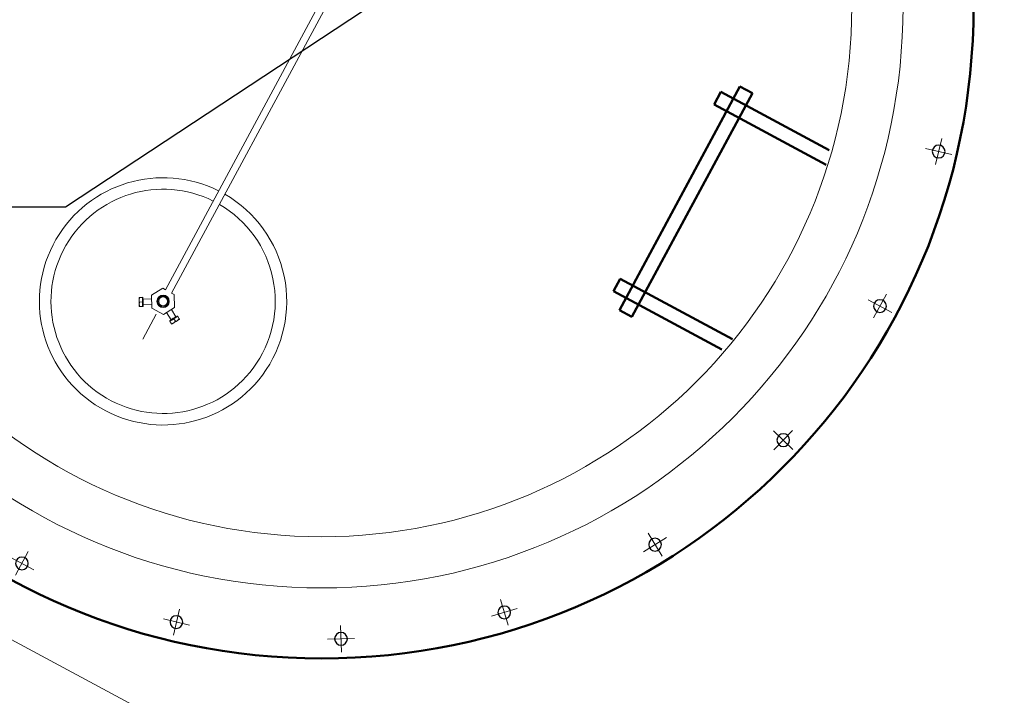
# Model space of a CAD drawing. Header units: centimetres. Extents: x 1590 to 6442358, y 1327 to 6703124.
# Tile 11 of 79: x 1885.015 to 1886.409, y 1553.739 to 1554.695. Entities that reach past the tile are written whole.
import ezdxf

# ---------------------------------------------------------------- set-up
doc = ezdxf.new("R2010")
doc.units = ezdxf.units.CM
doc.linetypes.add('DASHDOT', pattern=[1, 0.5, -0.25, 0, -0.25])
doc.linetypes.add('HIDDEN', pattern=[9.525, 6.35, -3.175])
for name, color, linetype, lineweight in [('0_RAMKA', 7, 'Continuous', 25), ('Osie', 130, 'DASHDOT', 13), ('Rysunek', 7, 'Continuous', 25), ('S_WODA PPOŻ', 160, 'Continuous', 50), ('Wymiary', 5, 'Continuous', 13)]:
    doc.layers.add(name, color=color, linetype=linetype, lineweight=lineweight)
doc.layers.add('TZ.430.7812.2024$0$rzędna-Atr2', color=7, linetype='Continuous')

# ---------------------------------------------------------------- blocks, each defined once
blk = doc.blocks.new('TZ.430.7812.2024')
at = {"layer": 'TZ.430.7812.2024$0$rzędna-Atr2', "color": 7, "flags": 128}
blk.add_lwpolyline([(6442297.64, 5667479.08), (6442295.41, 5667477.61), (6442292.989, 5667477.61)], dxfattribs=at)
blk = doc.blocks.new('*U1759')
at = {"layer": 'Osie', "ltscale": 200}
for p, q in [((0, -19), (0, 19)), ((-19, 0), (19, 0))]:
    blk.add_line(p, q, dxfattribs=at)
at = {"layer": 'Rysunek', "ltscale": 200}
blk.add_circle((0, 0), 9, dxfattribs=at)
blk = doc.blocks.new('*U1758')
at = {"color": 0, "linetype": 'ByBlock', "lineweight": -2, "transparency": 16777216}
for p, rotation in [((45456.8, 5542.5, 16.3), 180), ((45456.8, 5542.5, 16.3), 180), ((45456.8, 5542.5, 16.3), 180), ((45456.8, 5542.5, 16.3), 180), ((45456.8, 5542.5, 16.3), 180), ((45426.2, 5310.5, 16.3), 165), ((45426.2, 5310.5, 16.3), 165), ((45426.2, 5310.5, 16.3), 165), ((45426.2, 5310.5, 16.3), 165), ((45426.2, 5310.5, 16.3), 165), ((45336.7, 5094.3, 16.3), 150), ((45336.7, 5094.3, 16.3), 150), ((45336.7, 5094.3, 16.3), 150), ((45336.7, 5094.3, 16.3), 150), ((45336.7, 5094.3, 16.3), 150), ((45194.2, 4908.7, 16.3), 135), ((45194.2, 4908.7, 16.3), 135), ((45194.2, 4908.7, 16.3), 135), ((45194.2, 4908.7, 16.3), 135), ((45194.2, 4908.7, 16.3), 135), ((45008.6, 4766.2, 16.3), 120), ((45008.6, 4766.2, 16.3), 120), ((45008.6, 4766.2, 16.3), 120), ((45008.6, 4766.2, 16.3), 120), ((45008.6, 4766.2, 16.3), 120), ((44792.4, 4676.7, 16.3), 105), ((44792.4, 4676.7, 16.3), 105), ((44792.4, 4676.7, 16.3), 105), ((44792.4, 4676.7, 16.3), 105), ((44792.4, 4676.7, 16.3), 105), ((44560.4, 4646.1, 16.3), 90), ((44560.4, 4646.1, 16.3), 90), ((44560.4, 4646.1, 16.3), 90), ((44560.4, 4646.1, 16.3), 90), ((44560.4, 4646.1, 16.3), 90)]:
    blk.add_blockref('*U1759', p, dxfattribs=dict(at, rotation=rotation))
at = {"layer": 'Wymiary', "color": 0, "linetype": 'ByBlock', "lineweight": -2, "transparency": 16777216}
for p, rotation in [((45456.8, 5542.5, 16.3), 180), ((45426.2, 5310.5, 16.3), 165), ((45336.7, 5094.3, 16.3), 150), ((45194.2, 4908.7, 16.3), 135), ((45008.6, 4766.2, 16.3), 120), ((44328.4, 4676.7, 16.3), 74.99999999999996), ((44792.4, 4676.7, 16.3), 105), ((44560.4, 4646.1, 16.3), 90)]:
    blk.add_blockref('*U1759', p, dxfattribs=dict(at, rotation=rotation))
blk = doc.blocks.new('G$C1775DE5A')
at = {"lineweight": 5, "ltscale": 600}
for p, q in [((-1304.6, 654.4, -33.4), (-1304.6, 1358.4, -33.4)), ((-1294.6, 654.4, -33.4), (-1294.6, 1358.4, -33.4)), ((-1308.8, 654.4, -33.4), (-1318, 638.4, -33.4)), ((-1304.6, 654.4, -33.4), (-1308.8, 654.4, -33.4)), ((-1290.3, 654.4, -33.4), (-1294.6, 654.4, -33.4)), ((-1281.1, 638.4, -33.4), (-1290.3, 654.4, -33.4)), ((-1331.6, 627.4, -33.4), (-1332.1, 627.1, -33.4)), ((-1328, 629.5, -33.4), (-1331.6, 627.4, -33.4)), ((-1327.5, 629.8, -33.4), (-1328, 629.5, -33.4)), ((-1328, 629.5, -33.4), (-1326.4, 626.7, -33.4)), ((-1315.4, 633.9, -33.4), (-1325.9, 627.8, -33.4)), ((-1318, 638.4, -33.4), (-1308.8, 622.4, -33.4)), ((-1290.3, 622.4, -33.4), (-1281.1, 638.4, -33.4)), ((-1273.2, 627.8, -33.4), (-1283.7, 633.9, -33.4)), ((-1272.7, 626.7, -33.4), (-1271.1, 629.5, -33.4)), ((-1271.1, 629.5, -33.4), (-1271.6, 629.8, -33.4)), ((-1271.1, 629.5, -33.4), (-1267.5, 627.4, -33.4)), ((-1267.5, 627.4, -33.4), (-1268.7, 624.3, -33.4)), ((-1324.8, 623.8, -33.4), (-1328.3, 621.8, -33.4)), ((-1325.1, 616.2, -33.4), (-1327.2, 618.7, -33.4)), ((-1326.4, 626.7, -33.4), (-1324.8, 623.8, -33.4)), ((-1321.5, 618.2, -33.4), (-1325.1, 616.2, -33.4)), ((-1324.8, 623.8, -33.4), (-1323.1, 621, -33.4)), ((-1323.1, 621, -33.4), (-1321.5, 618.2, -33.4)), ((-1321.9, 620.9, -33.4), (-1311.4, 626.9, -33.4)), ((-1321.5, 618.2, -33.4), (-1321, 618.5, -33.4)), ((-1308.8, 622.4, -33.4), (-1290.3, 622.4, -33.4)), ((-1287.7, 626.9, -33.4), (-1277.2, 620.9, -33.4)), ((-1278.1, 618.5, -33.4), (-1277.6, 618.2, -33.4)), ((-1277.6, 618.2, -33.4), (-1276, 621, -33.4)), ((-1277.6, 618.2, -33.4), (-1274, 616.2, -33.4)), ((-1276, 621, -33.4), (-1274.3, 623.8, -33.4)), ((-1274.3, 623.8, -33.4), (-1272.7, 626.7, -33.4)), ((-1274.3, 623.8, -33.4), (-1270.8, 621.8, -33.4)), ((-1274, 616.2, -33.4), (-1273.5, 615.9, -33.4)), ((-0.4, 115, 1.3), (-3101.9, 115, 0.8))]:
    blk.add_line(p, q, dxfattribs=at)
at = {"linetype": 'HIDDEN', "ltscale": 200}
for p, q in [((-1894, 933.4, -17.1), (-1894, 1293.4, -17.1)), ((-1874, 1293.4, -80.6), (-1894, 1293.4, -80.6)), ((-1874, 933.4, -45), (-1874, 1293.4, -45)), ((-1854, 1273.6, -45), (-2027.9, 1273.6, -45)), ((-1854, 1253.6, -52.5), (-1854, 1273.6, -52.5)), ((-1854, 1253.6, -17.1), (-2034.2, 1253.6, -17.1)), ((-1854, 973.4, -62.1), (-2034.2, 973.4, -62.1)), ((-1854, 953.4, -34.2), (-1854, 973.4, -62.1)), ((-1854, 953.4, -34.2), (-2027.9, 953.4, -34.2)), ((-1874, 933.4, -69.6), (-1894, 933.4, -69.6))]:
    blk.add_line(p, q, dxfattribs=at)
at = {"lineweight": 5, "ltscale": 600, "elevation": -33.4}
for points in [[(-1332.1, 627.1), (-1332, 627.1), (-1332, 626.9), (-1331.8, 626.7), (-1331.6, 626.4), (-1331.4, 626), (-1331.1, 625.5), (-1330.8, 624.9), (-1330.4, 624.3)], [(-1327.5, 629.8), (-1327.5, 629.7), (-1327.3, 629.4), (-1326.9, 628.8), (-1326.5, 628), (-1325.9, 627)], [(-1325.9, 627.8), (-1325.9, 627.8), (-1325.7, 627.5), (-1325.4, 626.9), (-1324.9, 626.1)], [(-1305.9, 632.3), (-1305.9, 632.4), (-1306.4, 633.3), (-1307, 634.2), (-1307.5, 635.1), (-1307.9, 635.9)], [(-1291.2, 635.9), (-1291.2, 635.8), (-1291.7, 635), (-1292.2, 634.1), (-1292.8, 633.1), (-1293.2, 632.3)], [(-1276.5, 621.3), (-1275.8, 622.5), (-1275.1, 623.8), (-1274.3, 625.1), (-1273.6, 626.4), (-1272.9, 627.5), (-1272.4, 628.5), (-1272, 629.2), (-1271.7, 629.6), (-1271.6, 629.8)], [(-1276.2, 622.6), (-1275.7, 623.6), (-1275.1, 624.6), (-1274.5, 625.6), (-1274, 626.5), (-1273.6, 627.2), (-1273.3, 627.7), (-1273.2, 627.8)], [(-1268.7, 624.3), (-1268.3, 624.9), (-1268, 625.5), (-1267.7, 626), (-1267.5, 626.4), (-1267.3, 626.7), (-1267.1, 626.9), (-1267.1, 627.1), (-1267, 627.1)], [(-1330.4, 624.3), (-1330.1, 623.6), (-1329.7, 622.9), (-1329.2, 622.2), (-1328.8, 621.5), (-1328.4, 620.8), (-1328, 620), (-1327.6, 619.3), (-1327.2, 618.7)], [(-1327.2, 618.7), (-1326.8, 618.1), (-1326.5, 617.5), (-1326.2, 617), (-1326, 616.6), (-1325.8, 616.3), (-1325.7, 616.1), (-1325.6, 615.9), (-1325.6, 615.9)], [(-1325.9, 627), (-1325.2, 625.8), (-1324.4, 624.5), (-1323.7, 623.2), (-1322.9, 621.9), (-1322.3, 620.8), (-1321.7, 619.8), (-1321.3, 619.1), (-1321.1, 618.7), (-1321, 618.5)], [(-1324.9, 626.1), (-1324.3, 625.1), (-1323.7, 624.1), (-1323.2, 623.1), (-1322.6, 622.2), (-1322.2, 621.5), (-1322, 621), (-1321.9, 620.9)], [(-1299.6, 617.7), (-1299.6, 577.7)], [(-1278.1, 618.5), (-1278.1, 618.6), (-1277.9, 618.9), (-1277.6, 619.4), (-1277.1, 620.3), (-1276.5, 621.3)], [(-1277.2, 620.9), (-1277.2, 620.9), (-1277, 621.2), (-1276.7, 621.8), (-1276.2, 622.6)], [(-1273.5, 615.9), (-1273.5, 615.9), (-1273.4, 616.1), (-1273.3, 616.3), (-1273.1, 616.6), (-1272.9, 617), (-1272.6, 617.5), (-1272.3, 618.1), (-1271.9, 618.7)], [(-1271.9, 618.7), (-1271.5, 619.3), (-1271.1, 620), (-1270.7, 620.8), (-1270.3, 621.5), (-1269.9, 622.2), (-1269.4, 622.9), (-1269, 623.6), (-1268.7, 624.3)]]:
    blk.add_lwpolyline(points, dxfattribs=at)
at = {"ltscale": 200}
blk.add_circle((-1299.6, 1111.9, 7.3), 922.3, dxfattribs=at)
at = {"lineweight": 5, "ltscale": 600}
for centre, radius in [((-1299.6, 1111.9, -9), 822.5), ((-1299.6, 1111.9, -9), 750), ((-1299.6, 638.4, -33.4), 8.75), ((-1299.6, 638.4, -33.4), 8.5), ((-1299.6, 638.4, -33.4), 7.5), ((-1299.6, 638.4, -33.4), 6.2)]:
    blk.add_circle(centre, radius, dxfattribs=at)
for centre, radius, start, end in [((-1299.6, 638.4, -33.4), 175, 91.6372, 188.2523), ((-1299.6, 638.4, -33.4), 175, 188.2523, 88.3628), ((-1299.6, 638.4, -33.4), 158.7, 91.8052, 188.2523), ((-1299.6, 638.4, -33.4), 158.7, 188.2523, 88.1948), ((-1326.1, 628.2, -33.4), 0.4, 210, 300), ((-1273, 628.2, -33.4), 0.4, 240, 330), ((-1321.7, 620.5, -33.4), 0.4, 120, 210), ((-1277.4, 620.5, -33.4), 0.4, 330, 60)]:
    blk.add_arc(centre, radius, start, end, dxfattribs=at)
for points, knots in [([(-1330.4, 624.3, -33.4), (-1330.8, 625.1, -33.4), (-1331.3, 626.1, -33.4), (-1331.5, 627.2, -33.4), (-1331.6, 627.4, -33.4)], [0, 0, 0, 0, 0.776277, 1, 1, 1, 1]), ([(-1267, 627.1, -33.4), (-1267, 627.1, -33.4), (-1267, 627.1, -33.4), (-1267.3, 627.3, -33.4), (-1267.5, 627.4, -33.4)], [0, 0, 0, 0, 0.070215, 1, 1, 1, 1]), ([(-1328.3, 621.8, -33.4), (-1328.9, 622.4, -33.4), (-1329.7, 623.1, -33.4), (-1330.3, 624.1, -33.4), (-1330.4, 624.3, -33.4)], [0, 0, 0, 0, 0.758147, 1, 1, 1, 1]), ([(-1327.2, 618.7, -33.4), (-1327.2, 618.7, -33.4), (-1327.8, 619.7, -33.4), (-1328.1, 620.8, -33.4), (-1328.3, 621.8, -33.4)], [0, 0, 0, 0, 0.070219, 1, 1, 1, 1]), ([(-1325.6, 615.9, -33.4), (-1325.6, 615.9, -33.4), (-1325.6, 615.9, -33.4), (-1325.3, 616, -33.4), (-1325.1, 616.2, -33.4)], [0, 0, 0, 0, 0.070216, 1, 1, 1, 1]), ([(-1271.9, 618.7, -33.4), (-1272.4, 618, -33.4), (-1273, 617.1, -33.4), (-1273.8, 616.3, -33.4), (-1274, 616.2, -33.4)], [0, 0, 0, 0, 0.77629, 1, 1, 1, 1]), ([(-1270.8, 621.8, -33.4), (-1271, 621, -33.4), (-1271.3, 619.9, -33.4), (-1271.8, 618.9, -33.4), (-1271.9, 618.7, -33.4)], [0, 0, 0, 0, 0.758144, 1, 1, 1, 1]), ([(-1268.7, 624.3, -33.4), (-1268.7, 624.2, -33.4), (-1269.2, 623.3, -33.4), (-1270, 622.5, -33.4), (-1270.8, 621.8, -33.4)], [0, 0, 0, 0, 0.070219, 1, 1, 1, 1])]:
    blk.add_open_spline(points, degree=3, knots=knots, dxfattribs=at)
at = {"rotation": 270}
blk.add_blockref('*U1758', (-6842, 45673.9, -33.4), dxfattribs=at)

msp = doc.modelspace()

# ---------------------------------------------------------------- block references
at = {"layer": '0_RAMKA', "transparency": 33554559}
msp.add_blockref('TZ.430.7812.2024', (-6440410.33, -5665923.18), dxfattribs=at)
at = {"layer": 'S_WODA PPOŻ', "transparency": 33554687, "xscale": -0.001, "yscale": 0.001, "zscale": 0.001, "rotation": 331.6955829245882}
msp.add_blockref('G$C1775DE5A', (1883.7713, 1554.3508), dxfattribs=at)

doc.saveas('drawing.dxf')
